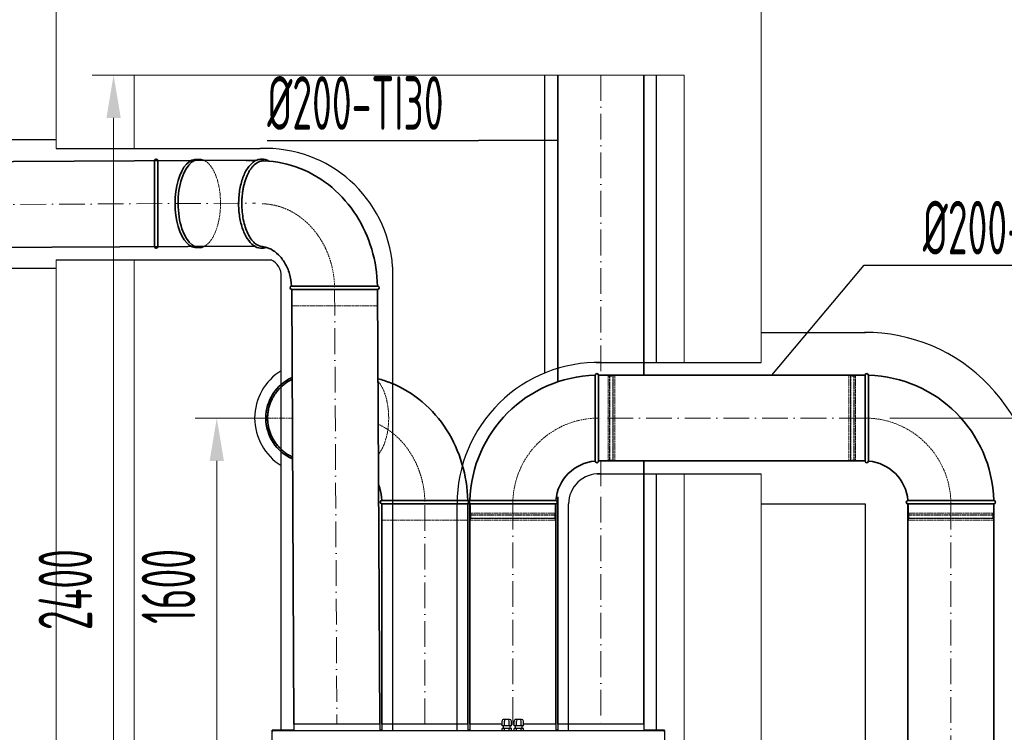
# Model space of a CAD drawing. Header units: millimetres. Extents: x -20688 to 44066, y -7315 to 67290.
# Tile 44 of 75: x -15469 to -13174, y 45419 to 47081. Entities that reach past the tile are written whole.
import ezdxf

# ---------------------------------------------------------------- set-up
doc = ezdxf.new("R2010")
doc.units = ezdxf.units.MM
for name, pattern in [('ACAD_ISO02W100', [15, 12, -3]), ('ACAD_ISO10W100', [18, 12, -3, 0, -3]), ('phl_thick', [0])]:
    doc.linetypes.add(name, pattern=pattern)
for name, color, linetype, lineweight in [('VZT_01 SUP (PŘÍVOD) - OBRYS', 5, 'Continuous', 35), ('VZT_02 SUP (PŘÍVOD) - OSA', 5, 'ACAD_ISO10W100', 5), ('VZT_05 ETA (ODVOD) - OBRYS', 6, 'Continuous', 35), ('VZT_06 ETA (ODVOD) - OSA', 6, 'ACAD_ISO10W100', 5), ('VZT_09 ODA (SÁNÍ) - OBRYS', 3, 'Continuous', 35), ('VZT_0C ODA (SÁNÍ)', 3, 'Continuous', 35), ('VZT_0D EHA (VÝFUK)', 14, 'Continuous', 35), ('VZT_10 ODA (SÁNÍ) - OSA', 3, 'ACAD_ISO10W100', 5), ('VZT_13 EHA (VÝFUK) - OBRYS', 14, 'Continuous', 35), ('VZT_14 EHA (VÝFUK) - OSA', 14, 'ACAD_ISO10W100', 5), ('VZT_21 ZAŘÍZENÍ - OBRYS', 1, 'Continuous', 30), ('VZT_50 POPIS - OBECNE', 7, 'Continuous', 13), ('VZT_60_KOTY - DIMENZE', 7, 'Continuous', 5)]:
    doc.layers.add(name, color=color, linetype=linetype, lineweight=lineweight)
for name, color, linetype, lineweight, plot in [('VZT_03 SUP (PŘÍVOD) - NETISK', 8, 'ACAD_ISO02W100', 5, False), ('VZT_07 ETA (ODVOD) - NETISK', 8, 'ACAD_ISO02W100', 5, False), ('VZT_15 EHA (VÝFUK) - NETISK', 8, 'ACAD_ISO02W100', 5, False)]:
    doc.layers.add(name, color=color, linetype=linetype, lineweight=lineweight, plot=plot)
doc.layers.add('VZT_IZOLACE - TEPELNÁ', color=6, linetype='IZOLACE TEPELNA')
doc.styles.add('EVORA_125', font='isocp.shx', dxfattribs={"width": 0.6, "height": 125})
doc.styles.get("Standard").update_dxf_attribs({"font": 'arial.ttf'})
doc.linetypes.add('IZOLACE TEPELNA', pattern='A,12.7,-1.5,["T",Standard,S=2.54,R=0,X=0,Y=-1.27],-3', length=17.2)

msp = doc.modelspace()

# ---------------------------------------------------------------- linework, layer by layer
at = {"color": 8, "lineweight": 9, "ltscale": 0.5}
for p, q in [((-15383.6, 46780.8), (-15383.6, 47132)), ((-13740.2, 46282), (-13740.2, 47132)), ((-15201.6, 46780.8), (-15201.6, 46952)), ((-13920.2, 46282), (-13920.2, 46952)), ((-15383.6, 44552), (-15383.6, 46520.8)), ((-15201.6, 44552), (-15201.6, 46520.8)), ((-13920.2, 44552), (-13920.2, 46022)), ((-13740.2, 44552), (-13740.2, 46022))]:
    msp.add_line(p, q, dxfattribs=at)
at = {"color": 8, "lineweight": 13, "ltscale": 0.5}
msp.add_line((-13920.2, 46952), (-15201.6, 46952), dxfattribs=at)
at = {"layer": 'VZT_01 SUP (PŘÍVOD) - OBRYS'}
for p, q in [((-14624.1, 45952.1), (-14574.1, 45952.1)), ((-14574.2, 45960.1), (-14424.1, 45960.1)), ((-14574.1, 45952.1), (-14424.1, 45952.1))]:
    msp.add_line(p, q, dxfattribs=at)
for points in [[(-14624.2, 45952.1), (-14624.2, 45438.4)], [(-14424.2, 45952.1), (-14424.2, 45438.4)]]:
    msp.add_lwpolyline(points, dxfattribs=at)
for centre, radius, start, end in [((-14790.9, 46152), 104, 114.1882, 180), ((-14790.9, 46152), 104, 180, 246.4141), ((-14624.1, 45956.1), 4, 93.497, 270), ((-14424.1, 45956.1), 4, 270, 90)]:
    msp.add_arc(centre, radius, start, end, dxfattribs=at)
for points, knots in [([(-14833.4, 46242.4), (-14834.9, 46241.8), (-14836.3, 46241.1), (-14839.1, 46239.5), (-14840.6, 46238.7), (-14843.5, 46237), (-14844.9, 46236.1), (-14847.7, 46234.2), (-14849.1, 46233.3), (-14851.8, 46231.3), (-14853.1, 46230.2), (-14855.6, 46228.1), (-14856.9, 46227.1), (-14859.2, 46224.9), (-14860.4, 46223.8), (-14862.6, 46221.6), (-14863.6, 46220.5), (-14865.8, 46218.1), (-14866.9, 46216.9), (-14869, 46214.3), (-14870, 46213), (-14872, 46210.3), (-14873, 46209), (-14874.8, 46206.2), (-14875.7, 46204.7), (-14877.4, 46201.9), (-14878.3, 46200.4), (-14879.8, 46197.5), (-14880.5, 46196.1), (-14881.9, 46193.2), (-14882.6, 46191.7), (-14883.7, 46188.9), (-14884.3, 46187.4), (-14885.4, 46184.4), (-14885.9, 46182.8), (-14886.9, 46179.7), (-14887.3, 46178.1), (-14888.1, 46174.8), (-14888.5, 46173.2), (-14889.2, 46169.9), (-14889.4, 46168.2), (-14889.9, 46164.9), (-14890.1, 46163.3), (-14890.4, 46160), (-14890.6, 46158.3), (-14890.7, 46155.1), (-14890.8, 46153.6), (-14890.8, 46152), (-14890.8, 46150.5), (-14890.7, 46148.9), (-14890.6, 46145.7), (-14890.4, 46144.1), (-14890.1, 46140.8), (-14889.9, 46139.1), (-14889.4, 46135.8), (-14889.2, 46134.2), (-14888.5, 46130.9), (-14888.1, 46129.2), (-14887.3, 46126), (-14886.9, 46124.4), (-14885.9, 46121.2), (-14885.4, 46119.7), (-14884.3, 46116.7), (-14883.7, 46115.2), (-14882.6, 46112.3), (-14881.9, 46110.9), (-14880.5, 46108), (-14879.8, 46106.5), (-14878.3, 46103.6), (-14877.4, 46102.2), (-14875.7, 46099.3), (-14874.8, 46097.9), (-14873, 46095.1), (-14872, 46093.7), (-14870, 46091), (-14869, 46089.7), (-14866.9, 46087.2), (-14865.8, 46085.9), (-14863.6, 46083.5), (-14862.6, 46082.4), (-14860.4, 46080.2), (-14859.2, 46079.1), (-14856.9, 46077), (-14855.6, 46075.9), (-14853.1, 46073.8), (-14851.8, 46072.8), (-14849.1, 46070.8), (-14847.7, 46069.8), (-14844.9, 46067.9), (-14843.5, 46067), (-14840.6, 46065.3), (-14839.1, 46064.5), (-14836.2, 46063), (-14834.8, 46062.2), (-14833, 46061.4), (-14832.8, 46061.3), (-14832.5, 46061.2)], [-106.321242, -106.321242, -106.321242, -106.321242, -101.82168, -101.82168, -97.192029, -97.192029, -92.562378, -92.562378, -87.932727, -87.932727, -83.303076, -83.303076, -78.673425, -78.673425, -74.043774, -74.043774, -69.415617, -69.415617, -64.787461, -64.787461, -60.159305, -60.159305, -55.531148, -55.531148, -50.902992, -50.902992, -46.274836, -46.274836, -41.646679, -41.646679, -37.018523, -37.018523, -32.391208, -32.391208, -27.763892, -27.763892, -23.136577, -23.136577, -18.509262, -18.509262, -13.881946, -13.881946, -9.254631, -9.254631, -4.627315, -4.627315, 0, 0, 0, 4.627315, 4.627315, 9.254631, 9.254631, 13.881946, 13.881946, 18.509262, 18.509262, 23.136577, 23.136577, 27.763892, 27.763892, 32.391208, 32.391208, 37.018523, 37.018523, 41.646679, 41.646679, 46.274836, 46.274836, 50.902992, 50.902992, 55.531148, 55.531148, 60.159305, 60.159305, 64.787461, 64.787461, 69.415617, 69.415617, 74.043774, 74.043774, 78.673425, 78.673425, 83.303076, 83.303076, 87.932727, 87.932727, 92.562378, 92.562378, 97.192029, 97.192029, 101.82168, 101.82168, 106.451331, 106.451331, 107.334482, 107.334482, 107.334482, 107.334482]), ([(-14424.2, 45960.1), (-14424.9, 45989.1), (-14429.4, 46017.9), (-14445.9, 46073.4), (-14457.9, 46100), (-14489, 46148.7), (-14508.1, 46170.9), (-14552.2, 46208.3), (-14577.4, 46223.6), (-14613.9, 46238), (-14623.6, 46241.2), (-14633.5, 46243.8)], [4.740305, 4.740305, 4.740305, 4.740305, 5.043547, 5.043547, 5.346789, 5.346789, 5.650031, 5.650031, 5.953273, 5.953273, 6.059454, 6.059454, 6.059454, 6.059454]), ([(-14624.3, 45960.1), (-14624.9, 45969.8), (-14626.6, 45979.4), (-14630.1, 45991.3), (-14631.1, 45994.2), (-14632.2, 45996.9)], [4.7829635, 4.7829635, 4.7829635, 4.7829635, 5.0419829, 5.0419829, 5.1257641, 5.1257641, 5.1257641, 5.1257641]), ([(-14624.3, 45960.1), (-14624.3, 45960.1), (-14623.4, 45960.1), (-14618.8, 45960.1), (-14613.3, 45960.1), (-14598.2, 45960.1), (-14588.7, 45960.1), (-14576.5, 45960.1), (-14575.3, 45960.1), (-14574.2, 45960.1)], [367.976693, 367.976693, 367.976693, 367.976693, 390.710875, 390.710875, 429.832624, 429.832624, 468.991563, 468.991563, 473.053633, 473.053633, 473.053633, 473.053633])]:
    msp.add_open_spline(points, degree=3, knots=knots, dxfattribs=at)
at = {"layer": 'VZT_02 SUP (PŘÍVOD) - OSA', "ltscale": 0.3}
msp.add_line((-14833, 46152), (-14904.9, 46152), dxfattribs=at)
at = {"layer": 'VZT_02 SUP (PŘÍVOD) - OSA', "ltscale": 5}
msp.add_lwpolyline([(-14524.2, 45438.4), (-14524.2, 45952.1)], dxfattribs=at)
at = {"layer": 'VZT_02 SUP (PŘÍVOD) - OSA', "ltscale": 0.3}
msp.add_open_spline([(-14524.2, 45957.7), (-14524.3, 45964.4), (-14524.8, 45971.1), (-14526.4, 45985.8), (-14527.7, 45993.8), (-14530.6, 46006.8), (-14532, 46012), (-14535, 46022), (-14536.6, 46026.9), (-14540.2, 46036.5), (-14542.2, 46041.2), (-14547.2, 46052.1), (-14550.3, 46058.1), (-14556.8, 46069.3), (-14560.1, 46074.4), (-14567.2, 46084.3), (-14570.9, 46089), (-14578.3, 46097.5), (-14581.8, 46101.3), (-14588.3, 46107.6), (-14591.1, 46110.2), (-14595.4, 46113.8), (-14596.7, 46115), (-14599.5, 46117.2), (-14600.9, 46118.2), (-14605.1, 46121.4), (-14607.9, 46123.5), (-14616.7, 46129.3), (-14622.7, 46132.7), (-14630.2, 46136.5), (-14631.5, 46137.1), (-14632.9, 46137.8)], degree=3, knots=[4.740305, 4.740305, 4.740305, 4.740305, 4.84117, 4.84117, 4.962452, 4.962452, 5.043284, 5.043284, 5.12187, 5.12187, 5.200456, 5.200456, 5.305852, 5.305852, 5.40208, 5.40208, 5.498307, 5.498307, 5.581323, 5.581323, 5.644651, 5.644651, 5.673667, 5.673667, 5.702683, 5.702683, 5.760714, 5.760714, 5.876778, 5.876778, 5.902085, 5.902085, 5.902085, 5.902085], dxfattribs=at)
at = {"layer": 'VZT_03 SUP (PŘÍVOD) - NETISK', "ltscale": 0.4}
for p, q in [((-14624.1, 45952.1), (-14624.1, 45914.1)), ((-14424.1, 45952.1), (-14424.1, 45914.1)), ((-14624.1, 45914.1), (-14574.1, 45914.1)), ((-14574.1, 45914.1), (-14424.1, 45914.1))]:
    msp.add_line(p, q, dxfattribs=at)
at = {"layer": 'VZT_03 SUP (PŘÍVOD) - NETISK', "ltscale": 0.4, "extrusion": (0, 0, -1)}
msp.add_ellipse((-14658, 46152), major_axis=(0, -99), ratio=0.5, start_param=3.660021, end_param=5.743734, dxfattribs=at)
at = {"layer": 'VZT_05 ETA (ODVOD) - OBRYS'}
for p, q in [((-14127.2, 46151.9), (-14127.2, 46252)), ((-14119.2, 46052), (-14119.2, 46252)), ((-13498.2, 46052), (-13498.2, 46252)), ((-13490.2, 46151.9), (-13490.2, 46252)), ((-14319.1, 45960), (-14419.2, 45960)), ((-14419.2, 45952), (-14219.2, 45952)), ((-13198.2, 45952), (-13398.2, 45952)), ((-13298.3, 45960), (-13198.2, 45960))]:
    msp.add_line(p, q, dxfattribs=at)
for points in [[(-14119.2, 46252), (-13498.2, 46252)], [(-14119.2, 46052), (-13498.2, 46052)], [(-14419.2, 45438.4), (-14419.2, 45952)], [(-14219.2, 45438.4), (-14219.2, 45952)], [(-13398.2, 45102.8), (-13398.2, 45952)], [(-13198.2, 45102.8), (-13198.2, 45952)]]:
    msp.add_lwpolyline(points, dxfattribs=at)
for centre, radius, start, end in [((-14119.2, 45952), 300, 91.5281, 178.4719), ((-14123.2, 46252), 4, 0, 180), ((-13494.2, 46252), 4, 0, 180), ((-13498.2, 45952), 300, 1.5281, 88.4719), ((-14119.2, 45952), 100, 94.5812, 175.4188), ((-14123.2, 46052), 4, 184.5812, 0), ((-13494.2, 46052), 4, 180, 355.4188), ((-13498.2, 45952), 100, 4.5812, 85.4188), ((-14419.2, 45956), 4, 90, 270), ((-14219.2, 45956), 4, 270, 85.4188), ((-13398.2, 45956), 4, 94.5812, 270), ((-13198.2, 45956), 4, 270, 90)]:
    msp.add_arc(centre, radius, start, end, dxfattribs=at)
for points, knots in [([(-14127.2, 46051.7), (-14127.2, 46051.7), (-14127.2, 46053.9), (-14127.2, 46062.9), (-14127.2, 46069.8), (-14127.2, 46087.6), (-14127.2, 46098.3), (-14127.2, 46122), (-14127.2, 46134.8), (-14127.2, 46149.2), (-14127.2, 46150.6), (-14127.2, 46151.9)], [315.294186, 315.294186, 315.294186, 315.294186, 351.735982, 351.735982, 390.710875, 390.710875, 429.832624, 429.832624, 468.991563, 468.991563, 473.053633, 473.053633, 473.053633, 473.053633]), ([(-13490.2, 46051.7), (-13490.2, 46051.7), (-13490.2, 46053.9), (-13490.2, 46062.9), (-13490.2, 46069.8), (-13490.2, 46087.6), (-13490.2, 46098.3), (-13490.2, 46122), (-13490.2, 46134.8), (-13490.2, 46149.2), (-13490.2, 46150.6), (-13490.2, 46151.9)], [315.294186, 315.294186, 315.294186, 315.294186, 351.735982, 351.735982, 390.710875, 390.710875, 429.832624, 429.832624, 468.991563, 468.991563, 473.053633, 473.053633, 473.053633, 473.053633]), ([(-14319.1, 45960), (-14306.5, 45960), (-14294, 45960), (-14270.1, 45960), (-14259, 45960), (-14240.2, 45960), (-14232.6, 45960), (-14222.1, 45960), (-14219.2, 45960), (-14218.9, 45960), (-14218.9, 45960), (-14218.9, 45960)], [157.533456, 157.533456, 157.533456, 157.533456, 195.393508, 195.393508, 234.551342, 234.551342, 273.721472, 273.721472, 312.806301, 312.806301, 315.294186, 315.294186, 315.294186, 315.294186]), ([(-13298.3, 45960), (-13310.9, 45960), (-13323.4, 45960), (-13347.3, 45960), (-13358.3, 45960), (-13377.2, 45960), (-13384.7, 45960), (-13395.3, 45960), (-13398.1, 45960), (-13398.5, 45960), (-13398.5, 45960), (-13398.5, 45960)], [157.533456, 157.533456, 157.533456, 157.533456, 195.393508, 195.393508, 234.551342, 234.551342, 273.721472, 273.721472, 312.806301, 312.806301, 315.294186, 315.294186, 315.294186, 315.294186])]:
    msp.add_open_spline(points, degree=3, knots=knots, dxfattribs=at)
at = {"layer": 'VZT_06 ETA (ODVOD) - OSA', "ltscale": 0.3}
for points in [[(-14119.2, 46152), (-14119.2, 46152, 0.414214), (-14319.2, 45952), (-14319.2, 45952)], [(-13498.2, 46152), (-13498.2, 46152, -0.414214), (-13298.2, 45952), (-13298.2, 45952)]]:
    msp.add_lwpolyline(points, format="xyb", dxfattribs=at)
at = {"layer": 'VZT_06 ETA (ODVOD) - OSA', "ltscale": 5}
for points in [[(-13498.2, 46152), (-14119.2, 46152)], [(-14319.2, 45952), (-14319.2, 45438.4)], [(-13298.2, 45952), (-13298.2, 45102.8)]]:
    msp.add_lwpolyline(points, dxfattribs=at)
at = {"layer": 'VZT_07 ETA (ODVOD) - NETISK', "ltscale": 0.4}
for p, q in [((-14119.2, 46251), (-14097.2, 46251)), ((-14097.2, 46053), (-14097.2, 46251)), ((-14097.2, 46250), (-14093.7, 46250)), ((-14093.7, 46052), (-14093.7, 46252)), ((-14093.7, 46252), (-14093.2, 46252)), ((-14093.2, 46052), (-14093.2, 46252)), ((-14093.2, 46250), (-14086.2, 46250)), ((-14086.2, 46052), (-14086.2, 46252)), ((-14086.2, 46252), (-14085.7, 46252)), ((-14085.7, 46052), (-14085.7, 46252)), ((-14085.7, 46250), (-14085.2, 46250)), ((-14085.2, 46053), (-14085.2, 46251)), ((-14085.2, 46251), (-14081.2, 46251)), ((-14081.2, 46053), (-14081.2, 46251)), ((-13536.2, 46053), (-13536.2, 46251)), ((-13532.2, 46251), (-13536.2, 46251)), ((-13532.2, 46053), (-13532.2, 46251)), ((-13531.7, 46250), (-13532.2, 46250)), ((-13531.7, 46052), (-13531.7, 46252)), ((-13531.2, 46252), (-13531.7, 46252)), ((-13531.2, 46052), (-13531.2, 46252)), ((-13524.2, 46250), (-13531.2, 46250)), ((-13524.2, 46052), (-13524.2, 46252)), ((-13523.7, 46252), (-13524.2, 46252)), ((-13523.7, 46052), (-13523.7, 46252)), ((-13520.2, 46250), (-13523.7, 46250)), ((-13520.2, 46053), (-13520.2, 46251)), ((-13498.2, 46251), (-13520.2, 46251)), ((-14119.2, 46053), (-14097.2, 46053)), ((-14097.2, 46054), (-14093.7, 46054)), ((-14093.7, 46052), (-14093.2, 46052)), ((-14093.2, 46054), (-14086.2, 46054)), ((-14086.2, 46052), (-14085.7, 46052)), ((-14085.7, 46054), (-14085.2, 46054)), ((-14085.2, 46053), (-14081.2, 46053)), ((-13532.2, 46053), (-13536.2, 46053)), ((-13531.7, 46054), (-13532.2, 46054)), ((-13531.2, 46052), (-13531.7, 46052)), ((-13524.2, 46054), (-13531.2, 46054)), ((-13523.7, 46052), (-13524.2, 46052)), ((-13520.2, 46054), (-13523.7, 46054)), ((-13498.2, 46053), (-13520.2, 46053)), ((-14418.2, 45930), (-14418.2, 45952)), ((-14220.2, 45930), (-14220.2, 45952)), ((-13397.2, 45930), (-13397.2, 45952)), ((-13199.2, 45930), (-13199.2, 45952)), ((-14219.2, 45926.5), (-14419.2, 45926.5)), ((-14419.2, 45926), (-14419.2, 45926.5)), ((-14219.2, 45926), (-14419.2, 45926)), ((-14220.2, 45930), (-14418.2, 45930)), ((-14417.2, 45926.5), (-14417.2, 45930)), ((-14417.2, 45919), (-14417.2, 45926)), ((-14221.2, 45926.5), (-14221.2, 45930)), ((-14221.2, 45919), (-14221.2, 45926)), ((-14219.2, 45926), (-14219.2, 45926.5)), ((-13398.2, 45926.5), (-13198.2, 45926.5)), ((-13398.2, 45926), (-13398.2, 45926.5)), ((-13398.2, 45926), (-13198.2, 45926)), ((-13397.2, 45930), (-13199.2, 45930)), ((-13396.2, 45926.5), (-13396.2, 45930)), ((-13396.2, 45919), (-13396.2, 45926)), ((-13200.2, 45926.5), (-13200.2, 45930)), ((-13200.2, 45919), (-13200.2, 45926)), ((-13198.2, 45926), (-13198.2, 45926.5)), ((-14219.2, 45919), (-14419.2, 45919)), ((-14419.2, 45918.5), (-14419.2, 45919)), ((-14219.2, 45918.5), (-14419.2, 45918.5)), ((-14220.2, 45918), (-14418.2, 45918)), ((-14418.2, 45914), (-14418.2, 45918)), ((-14220.2, 45914), (-14418.2, 45914)), ((-14417.2, 45918), (-14417.2, 45918.5)), ((-14221.2, 45918), (-14221.2, 45918.5)), ((-14220.2, 45914), (-14220.2, 45918)), ((-14219.2, 45918.5), (-14219.2, 45919)), ((-13398.2, 45919), (-13198.2, 45919)), ((-13398.2, 45918.5), (-13398.2, 45919)), ((-13398.2, 45918.5), (-13198.2, 45918.5)), ((-13397.2, 45918), (-13199.2, 45918)), ((-13397.2, 45914), (-13397.2, 45918)), ((-13397.2, 45914), (-13199.2, 45914)), ((-13396.2, 45918), (-13396.2, 45918.5)), ((-13200.2, 45918), (-13200.2, 45918.5)), ((-13199.2, 45914), (-13199.2, 45918)), ((-13198.2, 45918.5), (-13198.2, 45919))]:
    msp.add_line(p, q, dxfattribs=at)
at = {"layer": 'VZT_09 ODA (SÁNÍ) - OBRYS'}
msp.add_line((-14014.2, 45968.5), (-14014.2, 46052), dxfattribs=at)
for points in [[(-14214.2, 46252), (-14214.2, 46952)], [(-14014.2, 46252), (-14014.2, 46952)], [(-14214.2, 45438.4), (-14214.2, 45968.5)], [(-14014.2, 45438.4), (-14014.2, 45968.5)]]:
    msp.add_lwpolyline(points, dxfattribs=at)
at = {"layer": 'VZT_0C ODA (SÁNÍ)'}
msp.add_line((-14214.2, 46252), (-14214.2, 46236.6), dxfattribs=at)
at = {"layer": 'VZT_0D EHA (VÝFUK)'}
for centre, start_param, end_param in [((-15057, 46652.5), 3.067168, 6.352563), ((-15049.9, 46652.5), 2.89926, 6.528521)]:
    msp.add_ellipse(centre, major_axis=(0.5, -103), ratio=0.480125, start_param=start_param, end_param=end_param, dxfattribs=at)
at = {"layer": 'VZT_10 ODA (SÁNÍ) - OSA', "ltscale": 5}
msp.add_line((-14114.2, 46053), (-14114.2, 45968.5), dxfattribs=at)
for points in [[(-14114.2, 46952), (-14114.2, 46252)], [(-14114.2, 45968.5), (-14114.2, 45438.4)]]:
    msp.add_lwpolyline(points, dxfattribs=at)
at = {"layer": 'VZT_13 EHA (VÝFUK) - OBRYS'}
for p, q in [((-15154.2, 46752), (-15154.2, 46602)), ((-15154.2, 46602), (-15154.2, 46552)), ((-15146.2, 46602.1), (-15146.2, 46552)), ((-14834.5, 46452.1), (-14784.5, 46452.1)), ((-14784.6, 46460.1), (-14634.5, 46460.1)), ((-14784.5, 46452.1), (-14634.5, 46452.1))]:
    msp.add_line(p, q, dxfattribs=at)
for points in [[(-14919.3, 46753.3), (-16188.1, 46746.6)], [(-14918.3, 46553.3), (-16187, 46546.6)], [(-14829.2, 45437.9), (-14834.5, 46451)], [(-14629.2, 45438.9), (-14634.5, 46452.1)]]:
    msp.add_lwpolyline(points, dxfattribs=at)
for centre, start, end in [((-15150.2, 46752), 3.5014, 180), ((-15150.2, 46552), 180, 0), ((-14834.5, 46456.1), 93.497, 270), ((-14634.5, 46456.1), 270, 90)]:
    msp.add_arc(centre, 4, start, end, dxfattribs=at)
for points, knots in [([(-15146.2, 46752.3), (-15146.2, 46752.3), (-15146.2, 46752.1), (-15146.2, 46750.3), (-15146.2, 46746.4), (-15146.2, 46733.9), (-15146.2, 46725.6), (-15146.2, 46705.4), (-15146.2, 46693.8), (-15146.2, 46668.9), (-15146.2, 46655.8), (-15146.2, 46629.8), (-15146.2, 46617.2), (-15146.2, 46604.5), (-15146.2, 46603.3), (-15146.2, 46602.1)], [262.62945, 262.62945, 262.62945, 262.62945, 273.721472, 273.721472, 312.806301, 312.806301, 351.735982, 351.735982, 390.710875, 390.710875, 429.832624, 429.832624, 468.991563, 468.991563, 473.053633, 473.053633, 473.053633, 473.053633]), ([(-14893.6, 46550.1), (-14898, 46548.4), (-14902.6, 46547.8), (-14912.8, 46548.8), (-14918.2, 46551), (-14928.7, 46558.4), (-14933.7, 46563.9), (-14942.7, 46577.7), (-14946.6, 46586.1), (-14952.8, 46604.8), (-14955.1, 46615.1), (-14958, 46636.6), (-14958.5, 46647.7), (-14957.8, 46669.8), (-14956.5, 46680.7), (-14952.3, 46701.2), (-14949.3, 46710.9), (-14941.9, 46727.9), (-14937.5, 46735.3), (-14927.4, 46747), (-14921.7, 46751.4), (-14912, 46755.3), (-14908.1, 46756.1), (-14904.3, 46756.1)], [2.955198, 2.955198, 2.955198, 2.955198, 3.192631, 3.192631, 3.481193, 3.481193, 3.797046, 3.797046, 4.125779, 4.125779, 4.452841, 4.452841, 4.778049, 4.778049, 5.102841, 5.102841, 5.428621, 5.428621, 5.756678, 5.756678, 6.08352, 6.08352, 6.283185, 6.283185, 6.283185, 6.283185]), ([(-14900, 46752), (-14900.3, 46752), (-14900.5, 46752), (-14900.8, 46752), (-14901.6, 46752), (-14902.3, 46751.9), (-14904, 46751.8), (-14904.8, 46751.7), (-14906.4, 46751.4), (-14907.2, 46751.2), (-14908.9, 46750.7), (-14909.7, 46750.4), (-14911.4, 46749.7), (-14912.2, 46749.4), (-14913.8, 46748.5), (-14914.6, 46748.1), (-14916.2, 46747.1), (-14917, 46746.6), (-14918.5, 46745.5), (-14919.2, 46745), (-14920.6, 46743.8), (-14921.4, 46743.1), (-14922.8, 46741.8), (-14923.5, 46741), (-14925, 46739.5), (-14925.7, 46738.7), (-14927.2, 46737), (-14927.9, 46736.1), (-14929.3, 46734.2), (-14930, 46733.2), (-14931.3, 46731.2), (-14931.9, 46730.2), (-14933.2, 46728.1), (-14933.8, 46727), (-14935, 46724.9), (-14935.6, 46723.8), (-14936.7, 46721.6), (-14937.2, 46720.5), (-14938.3, 46718.1), (-14938.8, 46716.8), (-14939.9, 46714.3), (-14940.4, 46713), (-14941.4, 46710.3), (-14941.9, 46708.9), (-14942.8, 46706.1), (-14943.3, 46704.7), (-14944.1, 46701.8), (-14944.5, 46700.4), (-14945.3, 46697.5), (-14945.7, 46696), (-14946.4, 46693.1), (-14946.7, 46691.7), (-14947.3, 46688.8), (-14947.6, 46687.3), (-14948.1, 46684.3), (-14948.4, 46682.8), (-14948.8, 46679.6), (-14949.1, 46678), (-14949.5, 46674.8), (-14949.7, 46673.1), (-14950, 46669.8), (-14950.1, 46668.1), (-14950.4, 46664.8), (-14950.5, 46663.2), (-14950.6, 46659.9), (-14950.7, 46658.3), (-14950.8, 46655.1), (-14950.8, 46653.5), (-14950.8, 46652)], [-1.528198, -1.528198, -1.528198, -1.528198, 0, 0, 0, 4.627315, 4.627315, 9.254631, 9.254631, 13.881946, 13.881946, 18.509262, 18.509262, 23.136577, 23.136577, 27.763892, 27.763892, 32.391208, 32.391208, 37.018523, 37.018523, 41.646679, 41.646679, 46.274836, 46.274836, 50.902992, 50.902992, 55.531148, 55.531148, 60.159305, 60.159305, 64.787461, 64.787461, 69.415617, 69.415617, 74.043774, 74.043774, 78.673425, 78.673425, 83.303076, 83.303076, 87.932727, 87.932727, 92.562378, 92.562378, 97.192029, 97.192029, 101.82168, 101.82168, 106.451331, 106.451331, 111.080982, 111.080982, 115.713115, 115.713115, 120.345248, 120.345248, 124.977381, 124.977381, 129.609514, 129.609514, 134.241647, 134.241647, 138.87378, 138.87378, 143.505913, 143.505913, 148.058014, 148.058014, 148.058014, 148.058014]), ([(-14904.3, 46756.1), (-14898.7, 46756.1), (-14893.2, 46754.5), (-14888, 46751.4), (-14887.9, 46751.3), (-14887.8, 46751.3)], [0, 0, 0, 0, 0.2875325, 0.2875325, 0.2916314, 0.2916314, 0.2916314, 0.2916314]), ([(-14634.6, 46460.1), (-14635.3, 46489.1), (-14639.8, 46517.9), (-14656.3, 46573.4), (-14668.3, 46600), (-14699.4, 46648.7), (-14718.5, 46670.9), (-14762.7, 46708.3), (-14787.8, 46723.6), (-14841.7, 46744.9), (-14870.4, 46751), (-14899.5, 46752), (-14899.8, 46752), (-14900, 46752)], [4.740305, 4.740305, 4.740305, 4.740305, 5.043547, 5.043547, 5.346789, 5.346789, 5.650031, 5.650031, 5.953273, 5.953273, 6.253946, 6.253946, 6.256514, 6.256514, 6.256514, 6.256514]), ([(-14950.8, 46652), (-14950.8, 46639.4), (-14949.6, 46626.9), (-14944.9, 46603), (-14941.3, 46591.9), (-14932.3, 46573.1), (-14926.9, 46565.5), (-14915.3, 46555.3), (-14909.2, 46552.4), (-14903.1, 46551.9)], [157.533456, 157.533456, 157.533456, 157.533456, 195.393508, 195.393508, 234.551342, 234.551342, 273.721472, 273.721472, 310.68832, 310.68832, 310.68832, 310.68832]), ([(-14834.8, 46460.1), (-14835.4, 46469.8), (-14837.1, 46479.4), (-14842.4, 46497.5), (-14846.1, 46505.9), (-14854.8, 46521), (-14860, 46527.6), (-14871.1, 46538.5), (-14876.9, 46542.7), (-14888.5, 46548.7), (-14894.1, 46550.5), (-14900.8, 46551.6), (-14902, 46551.8), (-14903.1, 46551.9)], [4.782964, 4.782964, 4.782964, 4.782964, 5.041983, 5.041983, 5.30386, 5.30386, 5.57572, 5.57572, 5.85979, 5.85979, 6.143859, 6.143859, 6.203312, 6.203312, 6.203312, 6.203312]), ([(-14834.8, 46460.1), (-14834.7, 46460.1), (-14833.9, 46460.1), (-14829.2, 46460.1), (-14823.8, 46460.1), (-14808.7, 46460.1), (-14799.1, 46460.1), (-14786.9, 46460.1), (-14785.8, 46460.1), (-14784.6, 46460.1)], [367.976693, 367.976693, 367.976693, 367.976693, 390.710875, 390.710875, 429.832624, 429.832624, 468.991563, 468.991563, 473.053633, 473.053633, 473.053633, 473.053633])]:
    msp.add_open_spline(points, degree=3, knots=knots, dxfattribs=at)
at = {"layer": 'VZT_14 EHA (VÝFUK) - OSA', "ltscale": 5}
for points in [[(-16187.6, 46646.6), (-14918.8, 46653.3)], [(-14734.5, 46451.6), (-14729.2, 45438.4)]]:
    msp.add_lwpolyline(points, dxfattribs=at)
at = {"layer": 'VZT_14 EHA (VÝFUK) - OSA', "ltscale": 0.3}
msp.add_open_spline([(-14734.6, 46457.7), (-14734.7, 46464.4), (-14735.2, 46471.1), (-14736.8, 46485.8), (-14738.2, 46493.8), (-14741.1, 46506.8), (-14742.4, 46512), (-14745.4, 46522), (-14747, 46526.9), (-14750.6, 46536.5), (-14752.6, 46541.2), (-14757.6, 46552.1), (-14760.7, 46558.1), (-14767.2, 46569.3), (-14770.6, 46574.4), (-14777.6, 46584.3), (-14781.4, 46589), (-14788.7, 46597.5), (-14792.2, 46601.3), (-14798.7, 46607.6), (-14801.6, 46610.2), (-14805.8, 46613.8), (-14807.2, 46615), (-14809.9, 46617.2), (-14811.3, 46618.2), (-14815.5, 46621.4), (-14818.4, 46623.5), (-14827.1, 46629.3), (-14833.1, 46632.7), (-14842, 46637.2), (-14844.8, 46638.5), (-14849.2, 46640.3), (-14850.8, 46641), (-14853.9, 46642.2), (-14855.5, 46642.8), (-14860.3, 46644.5), (-14863.5, 46645.5), (-14873.3, 46648.2), (-14880, 46649.6), (-14888.9, 46650.9), (-14891.1, 46651.2), (-14894.8, 46651.5), (-14896.3, 46651.7), (-14898.9, 46651.8), (-14899.9, 46651.9), (-14901.6, 46652), (-14902.4, 46652), (-14903.1, 46652)], degree=3, knots=[4.740305, 4.740305, 4.740305, 4.740305, 4.84117, 4.84117, 4.962452, 4.962452, 5.043284, 5.043284, 5.12187, 5.12187, 5.200456, 5.200456, 5.305852, 5.305852, 5.40208, 5.40208, 5.498307, 5.498307, 5.581323, 5.581323, 5.644651, 5.644651, 5.673667, 5.673667, 5.702683, 5.702683, 5.760714, 5.760714, 5.876778, 5.876778, 5.928682, 5.928682, 5.957736, 5.957736, 5.98679, 5.98679, 6.044897, 6.044897, 6.161112, 6.161112, 6.199483, 6.199483, 6.226139, 6.226139, 6.243647, 6.243647, 6.256514, 6.256514, 6.256514, 6.256514], dxfattribs=at)
at = {"layer": 'VZT_15 EHA (VÝFUK) - NETISK', "ltscale": 0.4}
for p, q in [((-14919.3, 46752.1), (-14940.6, 46752.1)), ((-14919.3, 46552.1), (-14940.6, 46552.1)), ((-14834.5, 46452.1), (-14834.5, 46414.1)), ((-14634.5, 46452.1), (-14634.5, 46414.1)), ((-14834.5, 46414.1), (-14784.5, 46414.1)), ((-14784.5, 46414.1), (-14634.5, 46414.1))]:
    msp.add_line(p, q, dxfattribs=at)
at = {"layer": 'VZT_15 EHA (VÝFUK) - NETISK', "ltscale": 0.4, "extrusion": (0, 0, -1)}
msp.add_ellipse((-15049.9, 46652.5), major_axis=(-0.5, -103), ratio=0.480125, start_param=2.89926, end_param=6.528521, dxfattribs=at)
at = {"layer": 'VZT_21 ZAŘÍZENÍ - OBRYS'}
for p, q in [((-14629.2, 45438.4), (-14829.2, 45438.4)), ((-14829.2, 45438.4), (-14829.2, 45423.7)), ((-14629.2, 45438.4), (-14629.2, 45423.7)), ((-14424.2, 45438.4), (-14624.2, 45438.4)), ((-14624.2, 45438.4), (-14624.2, 45423.7)), ((-14424.2, 45438.4), (-14424.2, 45423.7)), ((-14344.2, 45438.4), (-14419.2, 45438.4)), ((-14419.2, 45438.4), (-14419.2, 45423.7)), ((-14344.2, 45434.3), (-14344.2, 45445.3)), ((-14336.5, 45449.3), (-14339.6, 45449.3)), ((-14338.9, 45434.3), (-14338.9, 45445.3)), ((-14330.1, 45449.3), (-14336.5, 45449.3)), ((-14326.9, 45449.3), (-14330.1, 45449.3)), ((-14327.9, 45434.3), (-14327.9, 45445.3)), ((-14322.3, 45434.3), (-14322.3, 45445.3)), ((-14316.2, 45438.4), (-14322.3, 45438.4)), ((-14316.2, 45434.3), (-14316.2, 45445.3)), ((-14308.5, 45449.3), (-14311.6, 45449.3)), ((-14310.9, 45434.3), (-14310.9, 45445.3)), ((-14302.1, 45449.3), (-14308.5, 45449.3)), ((-14298.9, 45449.3), (-14302.1, 45449.3)), ((-14299.9, 45434.3), (-14299.9, 45445.3)), ((-14294.3, 45434.3), (-14294.3, 45445.3)), ((-14219.2, 45438.4), (-14294.3, 45438.4)), ((-14219.2, 45438.4), (-14219.2, 45423.7)), ((-14014.2, 45438.4), (-14214.2, 45438.4)), ((-14214.2, 45438.4), (-14214.2, 45423.7)), ((-14014.2, 45438.4), (-14014.2, 45423.7)), ((-14829.2, 45424.5), (-14880.2, 45424.5)), ((-14880.2, 45423.7), (-14880.2, 45424.5)), ((-14880.2, 45423.7), (-13966, 45423.7)), ((-14880.2, 45422.8), (-14880.2, 45423.7)), ((-14880.2, 45422.8), (-14880.2, 45422.7)), ((-14879.7, 45422.7), (-14880.2, 45422.7)), ((-14880.2, 45114.7), (-14880.2, 45422.7)), ((-14878.7, 45422.1), (-14878.7, 45422.1)), ((-14624.2, 45424.5), (-14629.2, 45424.5)), ((-14419.2, 45424.5), (-14424.2, 45424.5)), ((-14338.9, 45434.3), (-14344.2, 45434.3)), ((-14338.9, 45428.3), (-14344.2, 45428.3)), ((-14344.2, 45423.7), (-14344.2, 45428.3)), ((-14341.2, 45428.3), (-14341.2, 45434.3)), ((-14327.9, 45434.3), (-14338.9, 45434.3)), ((-14327.9, 45428.3), (-14338.9, 45428.3)), ((-14338.9, 45423.7), (-14338.9, 45428.3)), ((-14322.3, 45434.3), (-14327.9, 45434.3)), ((-14322.3, 45428.3), (-14327.9, 45428.3)), ((-14327.9, 45423.7), (-14327.9, 45428.3)), ((-14325.2, 45428.3), (-14325.2, 45434.3)), ((-14322.3, 45423.7), (-14322.3, 45428.3)), ((-14310.9, 45434.3), (-14316.2, 45434.3)), ((-14310.9, 45428.3), (-14316.2, 45428.3)), ((-14316.2, 45423.7), (-14316.2, 45428.3)), ((-14313.2, 45428.3), (-14313.2, 45434.3)), ((-14299.9, 45434.3), (-14310.9, 45434.3)), ((-14299.9, 45428.3), (-14310.9, 45428.3)), ((-14310.9, 45423.7), (-14310.9, 45428.3)), ((-14294.3, 45434.3), (-14299.9, 45434.3)), ((-14294.3, 45428.3), (-14299.9, 45428.3)), ((-14299.9, 45423.7), (-14299.9, 45428.3)), ((-14297.2, 45428.3), (-14297.2, 45434.3)), ((-14294.3, 45423.7), (-14294.3, 45428.3)), ((-14214.2, 45424.5), (-14219.2, 45424.5)), ((-13966, 45424.5), (-14014.2, 45424.5)), ((-13966.6, 45422.7), (-13966, 45422.7)), ((-13966, 45423.7), (-13966, 45424.5)), ((-13966, 45423.7), (-13966, 45422.8)), ((-13966, 45422.7), (-13966, 45422.8)), ((-13966, 45422.7), (-13966, 45114.7))]:
    msp.add_line(p, q, dxfattribs=at)
for centre, major_axis, ratio, start_param, end_param in [((-14339.6, 45445.3), (4.62, 0), 0.866176, 1.570796, 3.141593), ((-14336.5, 45445.3), (0, 4), 0.59592, 0, 1.570796), ((-14330.1, 45445.3), (0, 4), 0.558579, 4.712389, 6.283185), ((-14326.9, 45445.3), (-4.62, 0), 0.866176, 3.141593, 4.712389), ((-14311.6, 45445.3), (4.62, 0), 0.866176, 1.570796, 3.141593), ((-14308.5, 45445.3), (0, 4), 0.59592, 0, 1.570796), ((-14302.1, 45445.3), (0, 4), 0.558579, 4.712389, 6.283185), ((-14298.9, 45445.3), (-4.62, 0), 0.866176, 3.141593, 4.712389)]:
    msp.add_ellipse(centre, major_axis=major_axis, ratio=ratio, start_param=start_param, end_param=end_param, dxfattribs=at)
for points, knots in [([(-14880.2, 45423.7), (-14879.8, 45423.7), (-14879.4, 45423.3), (-14878.9, 45422.7), (-14878.8, 45422.5), (-14878.7, 45422.2), (-14878.5, 45422)], [-1, -1, -1, -1, -0.246936, -0.246936, -0.246936, 0, 0, 0, 0]), ([(-14878.7, 45422.1), (-14879.1, 45422.5), (-14879.6, 45422.8), (-14880.1, 45422.8), (-14880.1, 45422.8), (-14880.2, 45422.8), (-14880.2, 45422.8)], [0.0797862, 0.0797862, 0.0797862, 0.0797862, 0.9092253, 0.9092253, 0.9092253, 1, 1, 1, 1]), ([(-14880.1, 45422.6), (-14880, 45422.4), (-14879.6, 45422.3), (-14879.2, 45422.2), (-14879, 45422.1), (-14878.7, 45422.1), (-14878.5, 45422)], [-0.7752376, -0.7752376, -0.7752376, -0.7752376, -0.2469362, -0.2469362, -0.2469362, 0, 0, 0, 0]), ([(-13966, 45423.7), (-13966.4, 45423.7), (-13966.9, 45423.3), (-13967.3, 45422.7), (-13967.4, 45422.5), (-13967.6, 45422.2), (-13967.7, 45422)], [-1, -1, -1, -1, -0.246936, -0.246936, -0.246936, 0, 0, 0, 0]), ([(-13967.7, 45422), (-13967.2, 45422.4), (-13966.7, 45422.8), (-13966.2, 45422.8), (-13966.1, 45422.8), (-13966.1, 45422.8), (-13966, 45422.8)], [0, 0, 0, 0, 0.909225, 0.909225, 0.909225, 1, 1, 1, 1]), ([(-13966.1, 45422.6), (-13966.3, 45422.4), (-13966.6, 45422.3), (-13967.1, 45422.2), (-13967.3, 45422.1), (-13967.5, 45422.1), (-13967.7, 45422)], [-0.7752376, -0.7752376, -0.7752376, -0.7752376, -0.2469362, -0.2469362, -0.2469362, 0, 0, 0, 0])]:
    msp.add_open_spline(points, degree=3, knots=knots, dxfattribs=at)
for points in [[(-14880.2, 45422.7), (-14880.2, 45422.7), (-14880.2, 45422.6), (-14880.1, 45422.6)], [(-14878.7, 45422.1), (-14878.9, 45422.2), (-14879.1, 45422.4), (-14879.2, 45422.5)], [(-13967.7, 45422), (-13967.4, 45422.2), (-13967.2, 45422.3), (-13967, 45422.5)], [(-13966, 45422.7), (-13966, 45422.7), (-13966.1, 45422.6), (-13966.1, 45422.6)]]:
    msp.add_open_spline(points, degree=3, dxfattribs=at)
at = {"layer": 'VZT_50 POPIS - OBECNE', "linetype": 'phl_thick'}
for p, q in [((-15018.9, 46952), (-15299.6, 46952)), ((-15249.6, 44652), (-15249.6, 46852)), ((-14883, 46152), (-15059.2, 46152)), ((-13440.2, 46151.9), (-12711, 46151.9)), ((-15009.2, 44652), (-15009.2, 46052))]:
    msp.add_line(p, q, dxfattribs=at)
for points in [[(-15266.3, 46852), (-15233, 46852), (-15249.6, 46952)], [(-15025.9, 46052), (-14992.5, 46052), (-15009.2, 46152)]]:
    msp.add_solid(points, dxfattribs=at)
at = {"layer": 'VZT_60_KOTY - DIMENZE', "linetype": 'ByBlock', "lineweight": -2}
for p, q in [((-14348.9, 46799.4), (-14398.9, 46799.4)), ((-13500.3, 46508.7), (-13450.3, 46508.7))]:
    msp.add_line(p, q, dxfattribs=at)
for points in [[(-14891.4, 46799.4), (-14398.9, 46799.4)], [(-14214.2, 46799.4), (-14348.9, 46799.4)], [(-13715.6, 46252), (-13500.3, 46508.7)], [(-13450.3, 46508.7), (-12920.2, 46508.7)]]:
    msp.add_lwpolyline(points, dxfattribs=at)
at = {"layer": 'VZT_IZOLACE - TEPELNÁ', "ltscale": 0.5}
for p, q in [((-14244.2, 46257.5), (-14244.2, 46952)), ((-13984.2, 46282), (-13984.2, 46952)), ((-15383.6, 46800.8), (-16164.1, 46800.8)), ((-15383.6, 46780.8), (-14908.1, 46780.8)), ((-15383.6, 46520.8), (-14882.5, 46520.8)), ((-15383.6, 46500.8), (-16164.1, 46500.8)), ((-14599.2, 45423.7), (-14599.2, 46505)), ((-14859.2, 45423.7), (-14859.2, 46482.1)), ((-13740.2, 46352), (-13496.8, 46352)), ((-14125.2, 46282), (-13740.2, 46282)), ((-14122.6, 46022), (-13740.2, 46022)), ((-13984.2, 45424.5), (-13984.2, 46022)), ((-14449.2, 45423.7), (-14449.2, 45952.1)), ((-14189.2, 45423.7), (-14189.2, 45952)), ((-13740.2, 45952), (-13498.2, 45952)), ((-13498.2, 45952), (-13498.4, 44902))]:
    msp.add_line(p, q, dxfattribs=at)
for centre, radius, start, end in [((-14896.5, 46482.9), 298.1, 4.2617, 92.2202), ((-14897.7, 46485.3), 38.6, 355.2041, 66.7301), ((-13498.2, 45951.9), 400.1, 357.3832, 90.194), ((-14119.2, 45952), 330, 88.9649, 180.0123), ((-14790.9, 46152), 130, 121.7262, 238.2738), ((-14119.2, 45952), 70, 87.2469, 180)]:
    msp.add_arc(centre, radius, start, end, dxfattribs=at)

# ---------------------------------------------------------------- texts
at = {"layer": 'VZT_50 POPIS - OBECNE', "linetype": 'phl_thick', "char_height": 125, "attachment_point": 5, "rotation": 90, "style": 'EVORA_125'}
for s, insert in [('\\A1;2400', (-15362.1, 45752)), ('\\A1;1600', (-15121.7, 45759.4))]:
    msp.add_mtext(s, dxfattribs=dict(at, insert=insert))
at = {"layer": 'VZT_60_KOTY - DIMENZE', "linetype": 'phl_thick', "char_height": 125, "style": 'EVORA_125'}
for s, insert, attachment_point in [('%%C200-TI30', (-14891.4, 46949.4), 1), ('%%C200-TI100', (-12920.2, 46658.7), 3)]:
    msp.add_mtext(s, dxfattribs=dict(at, insert=insert, attachment_point=attachment_point))

doc.saveas('drawing.dxf')
